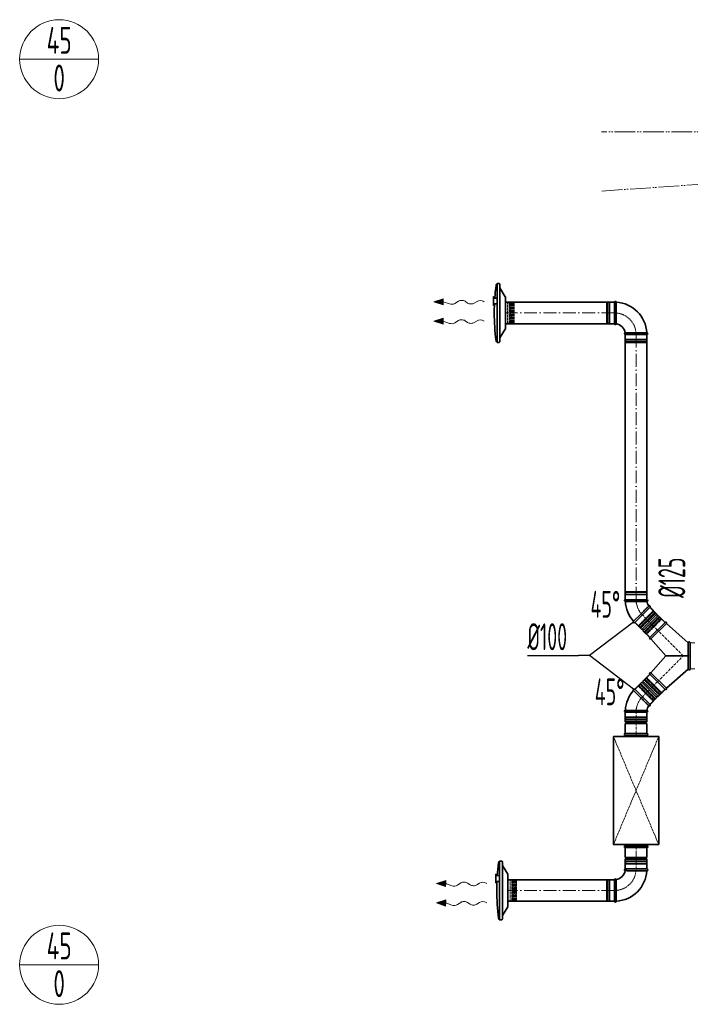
# Model space of a CAD drawing. Header units: millimetres. Extents: x 7400 to 85045, y 24168 to 123018.
# Tile 4 of 79: x 31034 to 34149, y 33415 to 37986. Entities that reach past the tile are written whole.
import ezdxf
from ezdxf.enums import TextEntityAlignment as Align

# ---------------------------------------------------------------- set-up
doc = ezdxf.new("R2010")
doc.units = ezdxf.units.MM
for name, pattern in [('ACAD_ISO02W100', [15, 12, -3]), ('ACAD_ISO05W100', [33, 24, -3, 0, -3, 0, -3]), ('ACAD_ISO10W100', [18, 12, -3, 0, -3]), ('phl_thick', [0])]:
    doc.linetypes.add(name, pattern=pattern)
for name, color, linetype, lineweight in [('VZT_01 SUP (PŘÍVOD) - OBRYS', 5, 'Continuous', 35), ('VZT_02 SUP (PŘÍVOD) - OSA', 5, 'ACAD_ISO10W100', 5), ('VZT_30 DISTRIBUČNÍ PRVKY - OBRYS', 1, 'Continuous', 35), ('VZT_35 TLUMIČE HLUKU - OBRYS', 1, 'Continuous', 35), ('VZT_36 TLUMIČE HLUKU - OSA', 1, 'ACAD_ISO10W100', 5), ('VZT_37 TLUMIČE HLUKU - DETAIL', 8, 'ACAD_ISO02W100', 5), ('VZT_52 POPIS - DISTRIBUCE', 7, 'Continuous', 5), ('VZT_60_KOTY - DIMENZE', 7, 'Continuous', 5), ('VZT_POŽADAVKY NA STAVBU - PODHLEDY', 4, 'ACAD_ISO05W100', 5)]:
    doc.layers.add(name, color=color, linetype=linetype, lineweight=lineweight)
for name, color, linetype, lineweight, plot in [('VZT_03 SUP (PŘÍVOD) - NETISK', 8, 'ACAD_ISO02W100', 5, False), ('VZT_34 DISTRIBUČNÍ PRVKY - NETISK', 8, 'ACAD_ISO02W100', 5, False), ('VZT_39 TLUMIČE HLUKU - NETISK', 8, 'ACAD_ISO02W100', 5, False)]:
    doc.layers.add(name, color=color, linetype=linetype, lineweight=lineweight, plot=plot)
doc.styles.add('EVORA_125', font='isocp.shx', dxfattribs={"width": 0.6, "height": 125})
doc.styles.add('JS', font='isocp.shx', dxfattribs={"width": 0.6, "height": 125})

msp = doc.modelspace()

# ---------------------------------------------------------------- linework, layer by layer
at = {"color": 0, "lineweight": 13}
for p, q in [((32958.1, 36676.6), (33001.3, 36690)), ((33000.9, 36662.1), (32958.1, 36676.6)), ((33000.9, 36662.1), (33001.1, 36676.1)), ((33001.3, 36690), (33001.1, 36676.1)), ((33001.1, 36676.1), (33029.7, 36666.3)), ((33055.1, 36668.6), (33071.6, 36679)), ((33102.6, 36678.6), (33114.5, 36670.6)), ((33145.5, 36670.2), (33158.5, 36678.4)), ((32958.1, 36586.6), (33001.3, 36600)), ((33000.9, 36572.1), (32958.1, 36586.6)), ((33000.9, 36572.1), (33001.1, 36586.1)), ((33001.3, 36600), (33001.1, 36586.1)), ((33001.1, 36586.1), (33029.7, 36576.3)), ((33055.1, 36578.6), (33071.6, 36589)), ((33102.6, 36588.6), (33114.5, 36580.6)), ((33145.5, 36580.2), (33158.5, 36588.4)), ((32969.8, 33976.3), (33013, 33989.7)), ((33012.6, 33961.8), (32969.8, 33976.3)), ((33012.6, 33961.8), (33012.8, 33975.8)), ((33013, 33989.7), (33012.8, 33975.8)), ((33012.8, 33975.8), (33041.4, 33966)), ((33066.9, 33968.3), (33083.4, 33978.7)), ((33114.4, 33978.3), (33126.3, 33970.3)), ((33157.3, 33969.9), (33170.2, 33978.1)), ((32969.8, 33886.3), (33013, 33899.7)), ((33012.6, 33871.8), (32969.8, 33886.3)), ((33012.6, 33871.8), (33012.8, 33885.8)), ((33013, 33899.7), (33012.8, 33885.8)), ((33012.8, 33885.8), (33041.4, 33876)), ((33066.9, 33878.3), (33083.4, 33888.7)), ((33114.4, 33888.3), (33126.3, 33880.3)), ((33157.3, 33879.9), (33170.2, 33888.1))]:
    msp.add_line(p, q, dxfattribs=at)
at = {"lineweight": 13}
for p, q in [((33188.6, 36678.5), (33191.7, 36676.6)), ((33188.6, 36588.5), (33191.7, 36586.6)), ((33200.4, 33978.2), (33203.5, 33976.3)), ((33200.4, 33888.2), (33203.5, 33886.3))]:
    msp.add_line(p, q, dxfattribs=at)
at = {"color": 0, "lineweight": 13, "extrusion": (0, 0, -1)}
for centre, start_param, end_param in [((33039.8, 36678.1), 3.908129, 5.191299), ((33087, 36669.5), 0.766537, 2.375056), ((33130.1, 36679.7), 3.908129, 5.516649), ((33173.8, 36668.8), 0.766537, 2.320574), ((33039.8, 36588.1), 3.908129, 5.191299), ((33087, 36579.5), 0.766537, 2.375056), ((33130.1, 36589.7), 3.908129, 5.516649), ((33173.8, 36578.8), 0.766537, 2.320574), ((33051.5, 33977.8), 3.908129, 5.191299), ((33098.8, 33969.2), 0.766537, 2.375056), ((33141.9, 33979.4), 3.908129, 5.516649), ((33185.6, 33968.5), 0.766537, 2.320574), ((33051.5, 33887.8), 3.908129, 5.191299), ((33098.8, 33879.2), 0.766537, 2.375056), ((33141.9, 33889.4), 3.908129, 5.516649), ((33185.6, 33878.5), 0.766537, 2.320574)]:
    msp.add_ellipse(centre, major_axis=(-21.5, 0.3), ratio=0.625, start_param=start_param, end_param=end_param, dxfattribs=at)
at = {"color": 0, "lineweight": 13}
for points in [[(33000.9, 36662.1), (33001.3, 36690), (32958.1, 36676.6)], [(33000.9, 36572.1), (33001.3, 36600), (32958.1, 36586.6)], [(33012.6, 33961.8), (33013, 33989.7), (32969.8, 33976.3)], [(33012.6, 33871.8), (33013, 33899.7), (32969.8, 33886.3)]]:
    msp.add_solid(points, dxfattribs=at)
at = {"layer": 'VZT_01 SUP (PŘÍVOD) - OBRYS'}
for p, q in [((33797, 36674.4), (33797, 36574.4)), ((33805, 36674.4), (33805, 36624.2)), ((33847, 36524.4), (33947, 36524.4)), ((33947, 36532.4), (33896.9, 36532.4)), ((33947, 35293.7), (33847, 35293.7)), ((33847, 35285.7), (33897.2, 35285.7)), ((33891, 35187.6), (33961.7, 35258.3)), ((33891, 35187.6), (33961.7, 35258.3)), ((33993.8, 35226.1), (33961.7, 35258.3)), ((33885.3, 35193.2), (33920.8, 35228.7)), ((33923.1, 35155.4), (33993.8, 35226.1)), ((33928.8, 35149.8), (33999.5, 35220.5)), ((34031.7, 35188.3), (33999.5, 35220.5)), ((33923.1, 35155.4), (33891, 35187.6)), ((33961, 35117.6), (33928.8, 35149.8)), ((33961, 35117.6), (34031.7, 35188.3)), ((34031.7, 35188.3), (33961, 35117.6)), ((33966.2, 35111.6), (34037.7, 35183)), ((34037.7, 35183), (34139.5, 35094)), ((33966.2, 35111.6), (34035.1, 35032.7)), ((34139.5, 35092.9), (34139.5, 35094)), ((34139.5, 34972.6), (34139.5, 35092.9)), ((34147.5, 34970.2), (34147.5, 35095.2)), ((33966.2, 34953.9), (34035.1, 35032.7)), ((34035.1, 35032.7), (34110.7, 35032.7)), ((34110.7, 35032.7), (34139.5, 35032.7)), ((34037.7, 34882.4), (34139.5, 34971.4)), ((34139.5, 34972.6), (34139.5, 34971.4)), ((33961, 34947.9), (33928.8, 34915.7)), ((33961, 34947.9), (34031.7, 34877.2)), ((34031.7, 34877.2), (33961, 34947.9)), ((34037.7, 34882.4), (33966.2, 34953.9)), ((33885.3, 34872.2), (33920.8, 34836.8)), ((33923.1, 34910.1), (33891, 34877.9)), ((33891, 34877.9), (33961.7, 34807.2)), ((33891, 34877.9), (33961.7, 34807.2)), ((33923.1, 34910.1), (33993.8, 34839.3)), ((33928.8, 34915.7), (33999.5, 34845)), ((34031.7, 34877.2), (33999.5, 34845)), ((33993.8, 34839.3), (33961.7, 34807.2)), ((33847, 34779.8), (33897.2, 34779.8)), ((33847, 34771.8), (33947, 34771.8)), ((33847, 34726.3), (33847, 34771.8)), ((33947, 34771.8), (33847, 34771.8)), ((33947, 34726.3), (33947, 34771.8)), ((33847, 34726.3), (33947, 34726.3)), ((33847, 34718.3), (33947, 34718.3)), ((33847, 34672.8), (33847, 34718.3)), ((33947, 34672.8), (33947, 34718.3)), ((33847, 34672.8), (33947, 34672.8)), ((33847, 34142.8), (33947, 34142.8)), ((33847, 34097.3), (33847, 34142.8)), ((33947, 34097.3), (33947, 34142.8)), ((33847, 34097.3), (33947, 34097.3)), ((33847, 34089.3), (33947, 34089.3)), ((33847, 34043.8), (33847, 34089.3)), ((33947, 34043.8), (33947, 34089.3)), ((33847, 34043.8), (33947, 34043.8)), ((33947, 34043.8), (33847, 34043.8)), ((33947, 34035.8), (33896.9, 34035.8)), ((33797, 33993.8), (33797, 33893.8)), ((33805, 33893.8), (33805, 33944))]:
    msp.add_line(p, q, dxfattribs=at)
for points in [[(33290.3, 36674.4), (33797, 36674.4)], [(33290.3, 36574.4), (33797, 36574.4)], [(33847, 35293.7), (33847, 36524.4)], [(33947, 35293.7), (33947, 36524.4)], [(33302, 33993.8), (33797, 33993.8)], [(33302, 33893.8), (33797, 33893.8)]]:
    msp.add_lwpolyline(points, dxfattribs=at)
for centre, radius, start, end in [((33801, 36674.4), 4, 0, 180), ((33797, 36524.4), 150, 3.0572, 86.9428), ((33801, 36574.4), 4, 180, 350.8522), ((33797, 36524.4), 50, 9.1478, 80.8522), ((33847, 36528.4), 4, 99.1478, 270), ((33947, 36528.4), 4, 270, 90), ((33847, 35289.7), 4, 90, 270), ((33997, 35293.7), 150, 183.0572, 221.9428), ((33947, 35289.7), 4, 279.1478, 90), ((33997, 35293.7), 50, 189.1478, 215.8522), ((33958.8, 35261.1), 4, 315, 125.8522), ((33888.1, 35190.4), 4, 135, 315), ((33996.7, 35223.3), 4, 135, 315), ((33926, 35152.6), 4, 315, 135), ((34034.5, 35185.5), 4, 322.6791, 135), ((33963.8, 35114.8), 4, 135, 307.3209), ((34143.7, 35093.6), 4.17, 23.4678, 177.7715), ((34143.7, 34971.9), 4.17, 182.2285, 336.5322), ((33963.8, 34950.7), 4, 52.6791, 225), ((33997, 34771.8), 150, 138.0572, 176.9428), ((33888.1, 34875), 4, 45, 225), ((33926, 34912.9), 4, 225, 45), ((34034.5, 34880), 4, 225, 37.3209), ((33996.7, 34842.2), 4, 45, 225), ((33847, 34775.8), 4, 90, 270), ((33947, 34775.8), 4, 270, 80.8522), ((33997, 34771.8), 50, 144.1478, 170.8522), ((33958.8, 34804.3), 4, 234.1478, 45), ((33847, 34722.3), 4, 270, 90), ((33947, 34722.3), 4, 90, 270), ((33847, 34093.3), 4, 270, 90), ((33947, 34093.3), 4, 90, 270), ((33797, 34043.8), 50, 279.1478, 350.8522), ((33797, 34043.8), 150, 273.0572, 356.9428), ((33847, 34039.8), 4, 90, 260.8522), ((33947, 34039.8), 4, 270, 90), ((33801, 33993.8), 4, 9.1478, 180), ((33801, 33893.8), 4, 180, 0)]:
    msp.add_arc(centre, radius, start, end, dxfattribs=at)
for points, knots in [([(33805, 36624.2), (33805, 36617.8), (33805, 36611.5), (33805, 36599.5), (33805, 36593.9), (33805, 36584.4), (33805, 36580.6), (33805, 36575.3), (33805, 36573.9), (33805, 36573.7), (33805, 36573.7), (33805, 36573.7)], [78.71119, 78.71119, 78.71119, 78.71119, 97.804615, 97.804615, 117.523893, 117.523893, 137.264303, 137.264303, 156.831737, 156.831737, 157.874915, 157.874915, 157.874915, 157.874915]), ([(33846.4, 36532.3), (33846.4, 36532.3), (33847.5, 36532.3), (33852, 36532.3), (33855.5, 36532.3), (33864.3, 36532.4), (33869.7, 36532.4), (33881.6, 36532.4), (33888.1, 36532.4), (33895.4, 36532.4), (33896.1, 36532.4), (33896.9, 36532.4)], [157.874915, 157.874915, 157.874915, 157.874915, 176.103874, 176.103874, 195.460379, 195.460379, 215.101284, 215.101284, 234.82164, 234.82164, 237.034743, 237.034743, 237.034743, 237.034743]), ([(33947.7, 35285.7), (33947.7, 35285.7), (33946.4, 35285.7), (33941.5, 35285.7), (33938, 35285.7), (33928.9, 35285.7), (33923.4, 35285.7), (33911.4, 35285.7), (33904.9, 35285.7), (33897.9, 35285.7), (33897.6, 35285.7), (33897.2, 35285.7)], [315.70122, 315.70122, 315.70122, 315.70122, 334.965455, 334.965455, 354.338127, 354.338127, 373.989756, 373.989756, 393.709228, 393.709228, 394.86093, 394.86093, 394.86093, 394.86093]), ([(33956.5, 35264.4), (33956.5, 35264.4), (33955.8, 35263.6), (33952.8, 35260.7), (33950.4, 35258.4), (33944.3, 35252.3), (33940.6, 35248.5), (33932.1, 35240.1), (33927.5, 35235.4), (33922.1, 35230.1), (33921.4, 35229.4), (33920.8, 35228.7)], [157.87026, 157.87026, 157.87026, 157.87026, 175.40249, 175.40249, 194.39223, 194.39223, 214.163463, 214.163463, 234.188574, 234.188574, 237.030498, 237.030498, 237.030498, 237.030498]), ([(33956.5, 34801.1), (33956.5, 34801.1), (33955.8, 34801.8), (33952.8, 34804.8), (33950.4, 34807.1), (33944.3, 34813.2), (33940.6, 34817), (33932.1, 34825.4), (33927.5, 34830), (33922.1, 34835.4), (33921.4, 34836.1), (33920.8, 34836.8)], [157.87026, 157.87026, 157.87026, 157.87026, 175.40249, 175.40249, 194.39223, 194.39223, 214.163463, 214.163463, 234.188574, 234.188574, 237.030498, 237.030498, 237.030498, 237.030498]), ([(33947.7, 34779.8), (33947.7, 34779.8), (33946.4, 34779.8), (33941.5, 34779.8), (33938, 34779.8), (33928.9, 34779.8), (33923.4, 34779.8), (33911.4, 34779.8), (33904.9, 34779.8), (33897.9, 34779.8), (33897.6, 34779.8), (33897.2, 34779.8)], [315.70122, 315.70122, 315.70122, 315.70122, 334.965455, 334.965455, 354.338127, 354.338127, 373.989756, 373.989756, 393.709228, 393.709228, 394.86093, 394.86093, 394.86093, 394.86093]), ([(33896.9, 34035.8), (33890.5, 34035.8), (33884.2, 34035.8), (33872.1, 34035.8), (33866.6, 34035.8), (33857.1, 34035.8), (33853.2, 34035.8), (33848, 34035.9), (33846.5, 34035.9), (33846.4, 34035.9), (33846.4, 34035.9), (33846.4, 34035.9)], [78.71119, 78.71119, 78.71119, 78.71119, 97.804615, 97.804615, 117.523893, 117.523893, 137.264303, 137.264303, 156.831737, 156.831737, 157.874915, 157.874915, 157.874915, 157.874915]), ([(33805, 33994.4), (33805, 33994.4), (33805, 33993.3), (33805, 33988.8), (33805, 33985.4), (33805, 33976.5), (33805, 33971.1), (33805, 33959.2), (33805, 33952.8), (33805, 33945.4), (33805, 33944.7), (33805, 33944)], [157.874915, 157.874915, 157.874915, 157.874915, 176.103874, 176.103874, 195.460379, 195.460379, 215.101284, 215.101284, 234.82164, 234.82164, 237.034743, 237.034743, 237.034743, 237.034743])]:
    msp.add_open_spline(points, degree=3, knots=knots, dxfattribs=at)
at = {"layer": 'VZT_02 SUP (PŘÍVOD) - OSA', "ltscale": 5}
for points in [[(33797, 36624.4), (33290.3, 36624.4)], [(33897, 36524.4), (33897, 35293.7)], [(33797, 33943.8), (33302, 33943.8)]]:
    msp.add_lwpolyline(points, dxfattribs=at)
at = {"layer": 'VZT_02 SUP (PŘÍVOD) - OSA', "ltscale": 0.3}
for points in [[(33897, 36524.4), (33897, 36524.4, 0.414214), (33797, 36624.4), (33797, 36624.4)], [(33897, 35293.7), (33897, 35293.7, 0.198912), (33926.3, 35222.9, 0.198912)], [(33897, 34771.8), (33897, 34771.8, -0.198912), (33926.3, 34842.5, -0.198912)], [(33797, 33943.8), (33797, 33943.8, 0.414214), (33897, 34043.8), (33897, 34043.8)]]:
    msp.add_lwpolyline(points, format="xyb", dxfattribs=at)
at = {"layer": 'VZT_02 SUP (PŘÍVOD) - OSA'}
for points in [[(33996.3, 35152.9), (33926.3, 35222.9)], [(34116.5, 35032.7), (33996.3, 35152.9)], [(33996.3, 34912.5), (34116.5, 35032.7), (34147.5, 35032.7)], [(33996.3, 34912.5), (33926.3, 34842.5)], [(33897, 34672.8), (33897, 34771.8)], [(33897, 34043.8), (33897, 34142.8)]]:
    msp.add_lwpolyline(points, dxfattribs=at)
at = {"layer": 'VZT_03 SUP (PŘÍVOD) - NETISK', "ltscale": 0.4}
for p, q in [((33759, 36673.4), (33759, 36575.4)), ((33763, 36673.4), (33759, 36673.4)), ((33763, 36673.4), (33763, 36575.4)), ((33763.5, 36672.4), (33763, 36672.4)), ((33763.5, 36674.4), (33763.5, 36574.4)), ((33764, 36674.4), (33763.5, 36674.4)), ((33764, 36674.4), (33764, 36574.4)), ((33771, 36672.4), (33764, 36672.4)), ((33771, 36674.4), (33771, 36574.4)), ((33771.5, 36674.4), (33771, 36674.4)), ((33771.5, 36674.4), (33771.5, 36574.4)), ((33775, 36672.4), (33771.5, 36672.4)), ((33775, 36673.4), (33775, 36575.4)), ((33797, 36673.4), (33775, 36673.4)), ((33763, 36575.4), (33759, 36575.4)), ((33763.5, 36576.4), (33763, 36576.4)), ((33764, 36574.4), (33763.5, 36574.4)), ((33771, 36576.4), (33764, 36576.4)), ((33771.5, 36574.4), (33771, 36574.4)), ((33775, 36576.4), (33771.5, 36576.4)), ((33797, 36575.4), (33775, 36575.4)), ((33848, 36502.4), (33848, 36524.4)), ((33946, 36502.4), (33946, 36524.4)), ((33947, 36498.9), (33847, 36498.9)), ((33847, 36498.4), (33847, 36498.9)), ((33947, 36498.4), (33847, 36498.4)), ((33947, 36491.4), (33847, 36491.4)), ((33847, 36490.9), (33847, 36491.4)), ((33947, 36490.9), (33847, 36490.9)), ((33946, 36502.4), (33848, 36502.4)), ((33946, 36490.4), (33848, 36490.4)), ((33848, 36486.4), (33848, 36490.4)), ((33946, 36486.4), (33848, 36486.4)), ((33849, 36498.9), (33849, 36502.4)), ((33849, 36491.4), (33849, 36498.4)), ((33849, 36490.4), (33849, 36490.9)), ((33945, 36498.9), (33945, 36502.4)), ((33945, 36491.4), (33945, 36498.4)), ((33945, 36490.4), (33945, 36490.9)), ((33946, 36486.4), (33946, 36490.4)), ((33947, 36498.4), (33947, 36498.9)), ((33947, 36490.9), (33947, 36491.4)), ((33848, 35331.7), (33946, 35331.7)), ((33848, 35331.7), (33848, 35327.7)), ((33946, 35331.7), (33946, 35327.7)), ((33847, 35327.2), (33947, 35327.2)), ((33847, 35327.2), (33847, 35326.7)), ((33847, 35326.7), (33947, 35326.7)), ((33847, 35319.7), (33947, 35319.7)), ((33847, 35319.7), (33847, 35319.2)), ((33847, 35319.2), (33947, 35319.2)), ((33848, 35327.7), (33946, 35327.7)), ((33848, 35315.7), (33946, 35315.7)), ((33848, 35315.7), (33848, 35293.7)), ((33849, 35327.7), (33849, 35327.2)), ((33849, 35326.7), (33849, 35319.7)), ((33849, 35319.2), (33849, 35315.7)), ((33945, 35327.7), (33945, 35327.2)), ((33945, 35326.7), (33945, 35319.7)), ((33945, 35319.2), (33945, 35315.7)), ((33946, 35315.7), (33946, 35293.7)), ((33947, 35327.2), (33947, 35326.7)), ((33947, 35319.7), (33947, 35319.2)), ((33907.2, 35172.7), (33976.5, 35242)), ((33909, 35169.6), (33979.7, 35240.3)), ((33909.3, 35169.2), (33980, 35239.9)), ((33961, 35257.6), (33976.5, 35242)), ((33975.8, 35241.3), (33978.3, 35238.9)), ((33978.6, 35238.5), (33983.6, 35233.6)), ((33979.7, 35240.3), (33980, 35239.9)), ((33914.3, 35164.3), (33985, 35235)), ((33914.6, 35163.9), (33985.4, 35234.6)), ((33915.7, 35164.3), (33985, 35233.6)), ((33918.5, 35161.4), (33987.8, 35230.7)), ((34004.1, 35214.5), (33934.8, 35145.2)), ((34008, 35212), (33937.3, 35141.3)), ((34006.9, 35211.6), (33937.6, 35142.3)), ((34008.3, 35211.6), (33937.6, 35140.9)), ((34013.3, 35206.7), (33942.6, 35136)), ((34013.6, 35206.3), (33942.9, 35135.6)), ((34015.4, 35203.1), (33946.1, 35133.8)), ((33983.9, 35233.2), (33984.3, 35232.8)), ((33985, 35235), (33985.4, 35234.6)), ((33985, 35233.6), (33987.8, 35230.7)), ((34006.9, 35211.6), (34004.1, 35214.5)), ((34006.6, 35210.6), (34006.2, 35210.9)), ((34011.9, 35205.3), (34006.9, 35210.2)), ((34008.3, 35211.6), (34008, 35212)), ((34014.7, 35202.4), (34012.2, 35204.9)), ((34013.6, 35206.3), (34013.3, 35206.7)), ((34031, 35187.6), (34015.4, 35203.1)), ((33891.7, 35188.3), (33907.2, 35172.7)), ((33907.9, 35173.4), (33910.4, 35171)), ((33909, 35169.6), (33909.3, 35169.2)), ((33910.8, 35170.6), (33915.7, 35165.7)), ((33914.3, 35164.3), (33914.6, 35163.9)), ((33915.7, 35164.3), (33918.5, 35161.4)), ((33916.1, 35165.3), (33916.4, 35165)), ((33937.6, 35142.3), (33934.8, 35145.2)), ((33937.6, 35140.9), (33937.3, 35141.3)), ((33938.7, 35142.7), (33938.3, 35143)), ((33944, 35137.4), (33939, 35142.3)), ((33942.9, 35135.6), (33942.6, 35136)), ((33946.8, 35134.6), (33944.3, 35137)), ((33961.7, 35118.3), (33946.1, 35133.8)), ((34147.5, 35092.7), (34169.5, 35092.7)), ((34147.5, 34972.7), (34169.5, 34972.7)), ((33934.8, 34920.3), (33937.6, 34923.1)), ((34004.1, 34851), (33934.8, 34920.3)), ((33937.3, 34924.2), (33937.6, 34924.5)), ((34008, 34853.5), (33937.3, 34924.2)), ((34008.3, 34853.8), (33937.6, 34924.5)), ((34006.9, 34853.8), (33937.6, 34923.1)), ((33938.3, 34922.4), (33938.7, 34922.8)), ((33939, 34923.1), (33944, 34928.1)), ((33942.6, 34929.5), (33942.9, 34929.8)), ((34013.3, 34858.8), (33942.6, 34929.5)), ((34013.6, 34859.1), (33942.9, 34929.8)), ((33944.3, 34928.4), (33946.8, 34930.9)), ((33946.1, 34931.6), (33961.7, 34947.2)), ((34015.4, 34862.3), (33946.1, 34931.6)), ((33891.7, 34877.2), (33907.2, 34892.7)), ((33907.2, 34892.7), (33976.5, 34823.4)), ((33907.9, 34892), (33910.4, 34894.5)), ((33909, 34895.9), (33909.3, 34896.3)), ((33909, 34895.9), (33979.7, 34825.2)), ((33909.3, 34896.3), (33980, 34825.6)), ((33910.8, 34894.8), (33915.7, 34899.8)), ((33914.3, 34901.2), (33914.6, 34901.6)), ((33914.3, 34901.2), (33985, 34830.5)), ((33914.6, 34901.6), (33985.4, 34830.9)), ((33915.7, 34901.2), (33918.5, 34904)), ((33915.7, 34901.2), (33985, 34831.9)), ((33916.1, 34900.2), (33916.4, 34900.5)), ((33918.5, 34904), (33987.8, 34834.7)), ((34015.4, 34862.3), (34031, 34877.9)), ((33975.8, 34824.1), (33978.3, 34826.6)), ((33978.6, 34827), (33983.6, 34831.9)), ((33979.7, 34825.2), (33980, 34825.6)), ((33983.9, 34832.3), (33984.3, 34832.6)), ((33985, 34831.9), (33987.8, 34834.7)), ((33985, 34830.5), (33985.4, 34830.9)), ((34004.1, 34851), (34006.9, 34853.8)), ((34006.2, 34854.5), (34006.6, 34854.9)), ((34006.9, 34855.2), (34011.9, 34860.2)), ((34008, 34853.5), (34008.3, 34853.8)), ((34012.2, 34860.6), (34014.7, 34863)), ((34013.3, 34858.8), (34013.6, 34859.1)), ((33961, 34807.9), (33976.5, 34823.4)), ((33847, 34746.3), (33947, 34746.3)), ((33847, 34745.8), (33847, 34746.3)), ((33847, 34745.8), (33947, 34745.8)), ((33847, 34738.8), (33947, 34738.8)), ((33847, 34738.3), (33847, 34738.8)), ((33847, 34738.3), (33947, 34738.3)), ((33848, 34749.8), (33848, 34771.8)), ((33848, 34749.8), (33946, 34749.8)), ((33848, 34737.8), (33946, 34737.8)), ((33848, 34733.8), (33848, 34737.8)), ((33849, 34746.3), (33849, 34749.8)), ((33849, 34738.8), (33849, 34745.8)), ((33849, 34737.8), (33849, 34738.3)), ((33945, 34746.3), (33945, 34749.8)), ((33945, 34738.8), (33945, 34745.8)), ((33945, 34737.8), (33945, 34738.3)), ((33946, 34749.8), (33946, 34771.8)), ((33946, 34733.8), (33946, 34737.8)), ((33947, 34745.8), (33947, 34746.3)), ((33947, 34738.3), (33947, 34738.8)), ((33848, 34733.8), (33946, 34733.8)), ((33947, 34077.3), (33847, 34077.3)), ((33847, 34076.8), (33847, 34077.3)), ((33947, 34076.8), (33847, 34076.8)), ((33947, 34069.8), (33847, 34069.8)), ((33847, 34069.3), (33847, 34069.8)), ((33947, 34069.3), (33847, 34069.3)), ((33946, 34081.8), (33848, 34081.8)), ((33848, 34077.8), (33848, 34081.8)), ((33946, 34077.8), (33848, 34077.8)), ((33946, 34065.8), (33848, 34065.8)), ((33848, 34043.8), (33848, 34065.8)), ((33849, 34077.3), (33849, 34077.8)), ((33849, 34069.8), (33849, 34076.8)), ((33849, 34065.8), (33849, 34069.3)), ((33945, 34077.3), (33945, 34077.8)), ((33945, 34069.8), (33945, 34076.8)), ((33945, 34065.8), (33945, 34069.3)), ((33946, 34077.8), (33946, 34081.8)), ((33946, 34043.8), (33946, 34065.8)), ((33947, 34076.8), (33947, 34077.3)), ((33947, 34069.3), (33947, 34069.8)), ((33759, 33894.8), (33759, 33992.8)), ((33759, 33992.8), (33763, 33992.8)), ((33763, 33894.8), (33763, 33992.8)), ((33763, 33991.8), (33763.5, 33991.8)), ((33763.5, 33893.8), (33763.5, 33993.8)), ((33763.5, 33993.8), (33764, 33993.8)), ((33764, 33893.8), (33764, 33993.8)), ((33764, 33991.8), (33771, 33991.8)), ((33771, 33893.8), (33771, 33993.8)), ((33771, 33993.8), (33771.5, 33993.8)), ((33771.5, 33893.8), (33771.5, 33993.8)), ((33771.5, 33991.8), (33775, 33991.8)), ((33775, 33894.8), (33775, 33992.8)), ((33775, 33992.8), (33797, 33992.8)), ((33759, 33894.8), (33763, 33894.8)), ((33763, 33895.8), (33763.5, 33895.8)), ((33763.5, 33893.8), (33764, 33893.8)), ((33764, 33895.8), (33771, 33895.8)), ((33771, 33893.8), (33771.5, 33893.8)), ((33771.5, 33895.8), (33775, 33895.8)), ((33775, 33894.8), (33797, 33894.8))]:
    msp.add_line(p, q, dxfattribs=at)
at = {"layer": 'VZT_30 DISTRIBUČNÍ PRVKY - OBRYS'}
for points in [[(33240.7, 36693.6, -0.015115), (33246.7, 36752.9), (33247.3, 36755.9, -0.36397), (33250.2, 36758.4), (33251.3, 36758.4)], [(33251.3, 36487.9), (33251.3, 36760.9), (33260.4, 36760.9, -0.414214), (33264.3, 36757), (33264.3, 36491.7, -0.414214), (33260.4, 36487.9), (33251.3, 36487.9)], [(33251.3, 36693.6), (33238.8, 36693.6, -0.267949), (33238.4, 36693.8), (33235.1, 36699.6, 0.267949), (33234.7, 36699.8), (33234.1, 36699.8), (33234.1, 36660.2), (33234.7, 36660.2, 0.267949), (33235.1, 36660.4), (33238.4, 36666.1, -0.267949), (33238.8, 36666.3), (33251.3, 36666.3)], [(33264.3, 36740.5), (33289.7, 36700.1, -0.141374), (33290.3, 36698), (33290.3, 36550.7, -0.141374), (33289.7, 36548.6), (33264.3, 36508.3)], [(33238.2, 36624.4, -0.010645), (33239.2, 36666.3, -0.010645)], [(33238.2, 36624.4, 0.0327), (33246.7, 36495.8), (33247.3, 36492.8, 0.36397), (33250.2, 36490.4), (33251.3, 36490.4)], [(33252.5, 34013.1, -0.015115), (33258.5, 34072.3), (33259, 34075.3, -0.36397), (33262, 34077.8), (33263, 34077.8)], [(33263, 33807.3), (33263, 34080.3), (33272.2, 34080.3, -0.414214), (33276, 34076.5), (33276, 33811.2, -0.414214), (33272.2, 33807.3), (33263, 33807.3)], [(33276, 34059.9), (33301.4, 34019.5, -0.141374), (33302, 34017.5), (33302, 33870.1, -0.141374), (33301.4, 33868.1), (33276, 33827.7)], [(33263, 34013.1), (33250.6, 34013.1, -0.267949), (33250.2, 34013.3), (33246.9, 34019, 0.267949), (33246.5, 34019.2), (33245.9, 34019.2), (33245.9, 33979.6), (33246.5, 33979.6, 0.267949), (33246.9, 33979.8), (33250.2, 33985.5, -0.267949), (33250.6, 33985.8), (33263, 33985.8)], [(33250, 33943.8, -0.010645), (33250.9, 33985.8, -0.010645)], [(33250, 33943.8, 0.0327), (33258.5, 33815.3), (33259, 33812.3, 0.36397), (33262, 33809.8), (33263, 33809.8)]]:
    msp.add_lwpolyline(points, format="xyb", dxfattribs=at)
at = {"layer": 'VZT_34 DISTRIBUČNÍ PRVKY - NETISK'}
for points in [[(33290.3, 36575.9), (33300.3, 36575.9), (33300.3, 36672.9), (33290.3, 36672.9)], [(33290.3, 36575.9), (33290.3, 36672.9)], [(33308.1, 36671.9), (33308.1, 36624.4)], [(33310.8, 36669.9), (33310.8, 36624.4)], [(33314.4, 36668.3), (33314.4, 36624.4)], [(33326.1, 36669), (33326.1, 36624.4)], [(33326.3, 36668.1), (33330.3, 36669.5), (33330.3, 36624.4)], [(33308.1, 36576.9), (33308.1, 36624.4)], [(33310.8, 36578.8), (33310.8, 36624.4)], [(33314.4, 36580.5), (33314.4, 36624.4)], [(33326.1, 36579.7), (33326.1, 36624.4)], [(33326.3, 36580.6), (33330.3, 36579.2), (33330.3, 36624.4)], [(33302, 33895.3), (33312, 33895.3), (33312, 33992.3), (33302, 33992.3)], [(33302, 33895.3), (33302, 33992.3)], [(33319.9, 33991.3), (33319.9, 33943.8)], [(33322.5, 33989.4), (33322.5, 33943.8)], [(33326.2, 33987.7), (33326.2, 33943.8)], [(33337.9, 33988.5), (33337.9, 33943.8)], [(33338.1, 33987.5), (33342, 33989), (33342, 33943.8)], [(33319.9, 33896.3), (33319.9, 33943.8)], [(33322.5, 33898.3), (33322.5, 33943.8)], [(33326.2, 33899.9), (33326.2, 33943.8)], [(33337.9, 33899.1), (33337.9, 33943.8)], [(33338.1, 33900.1), (33342, 33898.6), (33342, 33943.8)]]:
    msp.add_lwpolyline(points, dxfattribs=at)
for points in [[(33300.3, 36671.9), (33308.1, 36671.9, -0.291473), (33310.5, 36670.3, -0.291473)], [(33320.1, 36676.5), (33318.7, 36670.5, 0.058981), (33318.6, 36669.9), (33318.6, 36624.4)], [(33320.1, 36676.5), (33321.6, 36670.8, -0.060863), (33321.6, 36670.1), (33321.6, 36624.4)], [(33320.1, 36572.2), (33318.7, 36578.2, -0.058981), (33318.6, 36578.8), (33318.6, 36624.4)], [(33320.1, 36572.2), (33321.6, 36578, 0.060863), (33321.6, 36578.6), (33321.6, 36624.4)], [(33300.3, 36576.9), (33308.1, 36576.9, 0.291473), (33310.5, 36578.4, 0.291473)], [(33312, 33991.3), (33319.9, 33991.3, -0.291473), (33322.3, 33989.8, -0.291473)], [(33331.9, 33995.9), (33330.5, 33990, 0.058981), (33330.4, 33989.4), (33330.4, 33943.8)], [(33331.9, 33995.9), (33333.3, 33990.2, -0.060863), (33333.4, 33989.6), (33333.4, 33943.8)], [(33331.9, 33891.7), (33330.5, 33897.6, -0.058981), (33330.4, 33898.3), (33330.4, 33943.8)], [(33331.9, 33891.7), (33333.3, 33897.4, 0.060863), (33333.4, 33898.1), (33333.4, 33943.8)], [(33312, 33896.3), (33319.9, 33896.3, 0.291473), (33322.3, 33897.8, 0.291473)]]:
    msp.add_lwpolyline(points, format="xyb", dxfattribs=at)
for centre, radius, start, end in [((33314, 36672.1), 3.88, 207.4993, 276.6735), ((33320.8, 36660), 10.5, 59.7176, 127.8378), ((33314, 36576.6), 3.88, 83.3265, 152.5007), ((33320.8, 36588.7), 10.5, 232.1622, 300.2824), ((33325.7, 33991.6), 3.88, 207.4993, 276.6735), ((33332.6, 33979.5), 10.5, 59.7176, 127.8378), ((33325.7, 33896.1), 3.88, 83.3265, 152.5007), ((33332.6, 33908.2), 10.5, 232.1622, 300.2824)]:
    msp.add_arc(centre, radius, start, end, dxfattribs=at)
at = {"layer": 'VZT_35 TLUMIČE HLUKU - OBRYS'}
for p, q in [((33947, 34672.8), (33847, 34672.8)), ((33947, 34142.8), (33847, 34142.8))]:
    msp.add_line(p, q, dxfattribs=at)
msp.add_lwpolyline([(33792, 34657.8), (33792, 34157.8), (34002, 34157.8), (34002, 34657.8)], close=True, dxfattribs=at)
for points in [[(33947, 34663.8), (33847, 34663.8)], [(33847, 34663.8), (33847, 34657.8)], [(33947, 34663.8), (33947, 34657.8)], [(33847, 34151.8), (33847, 34157.8)], [(33947, 34151.8), (33847, 34151.8)], [(33947, 34151.8), (33947, 34157.8)]]:
    msp.add_lwpolyline(points, dxfattribs=at)
for centre, start, end in [((33847, 34668.3), 90, 270), ((33947, 34668.3), 270, 90), ((33847, 34147.3), 90, 270), ((33947, 34147.3), 270, 90)]:
    msp.add_arc(centre, 4.5, start, end, dxfattribs=at)
at = {"layer": 'VZT_36 TLUMIČE HLUKU - OSA', "ltscale": 5}
for points in [[(33897, 34672.8), (33897, 34657.8)], [(33897, 34672.8), (33897, 34657.8)], [(33897, 34672.8), (33897, 34657.8)], [(33897, 34142.8), (33897, 34157.8)]]:
    msp.add_lwpolyline(points, dxfattribs=at)
at = {"layer": 'VZT_37 TLUMIČE HLUKU - DETAIL', "lineweight": 5}
for points in [[(33792, 34657.8), (34002, 34157.8)], [(33792, 34157.8), (34002, 34657.8)]]:
    msp.add_lwpolyline(points, dxfattribs=at)
at = {"layer": 'VZT_39 TLUMIČE HLUKU - NETISK', "ltscale": 2}
for points in [[(33947, 34672.8), (33947, 34717.8), (33847, 34717.8), (33847, 34672.8)], [(33947, 34142.8), (33947, 34097.8), (33847, 34097.8), (33847, 34142.8)]]:
    msp.add_lwpolyline(points, dxfattribs=at)
at = {"layer": 'VZT_52 POPIS - DISTRIBUCE'}
for p, q in [((31034.1, 37802.4), (31400.8, 37802.4)), ((31034.1, 33598.9), (31400.8, 33598.9))]:
    msp.add_line(p, q, dxfattribs=at)
for centre in [(31217.4, 37802.4), (31217.4, 33598.9)]:
    msp.add_circle(centre, 183.4, dxfattribs=at)
at = {"layer": 'VZT_60_KOTY - DIMENZE', "linetype": 'ByBlock', "lineweight": -2}
msp.add_line((33680, 35034.2), (33630, 35034.2), dxfattribs=at)
for points in [[(33884.6, 35188.6), (33680, 35034.2)], [(33392.4, 35034.2), (33630, 35034.2)], [(33885.3, 34877.9), (33680, 35034.2)], [(33680, 35034.2), (33680, 35034.2)]]:
    msp.add_lwpolyline(points, dxfattribs=at)
at = {"layer": 'VZT_POŽADAVKY NA STAVBU - PODHLEDY', "ltscale": 4}
for p, q in [((37859.4, 37466.9), (33736.6, 37465.8)), ((33737.8, 37190.5), (37859.4, 37466.9))]:
    msp.add_line(p, q, dxfattribs=at)

# ---------------------------------------------------------------- texts
at = {"layer": 'VZT_52 POPIS - DISTRIBUCE', "ltscale": 50, "style": 'JS', "width": 0.7}
for s, p in [('45', (31217.4, 37889.9)), ('0', (31217.4, 37714.9)), ('45', (31217.4, 33686.4)), ('0', (31217.4, 33511.4))]:
    msp.add_text(s, height=125, dxfattribs=at).set_placement(p, align=Align.MIDDLE_CENTER)
at = {"layer": 'VZT_60_KOTY - DIMENZE', "style": 'EVORA_125', "width": 0.6}
for p in [(33685.1, 35209.7), (33705.1, 34803.4)]:
    msp.add_text('45°', height=125, dxfattribs=at).set_placement(p)
at = {"layer": 'VZT_60_KOTY - DIMENZE', "linetype": 'phl_thick', "insert": (34000.4, 35489.2), "char_height": 125, "attachment_point": 3, "rotation": 90, "style": 'EVORA_125'}
msp.add_mtext('%%C125', dxfattribs=at)
at = {"layer": 'VZT_60_KOTY - DIMENZE', "linetype": 'phl_thick', "insert": (33392.4, 35184.2), "char_height": 125, "attachment_point": 1, "style": 'EVORA_125'}
msp.add_mtext('%%C100', dxfattribs=at)

doc.saveas('drawing.dxf')
